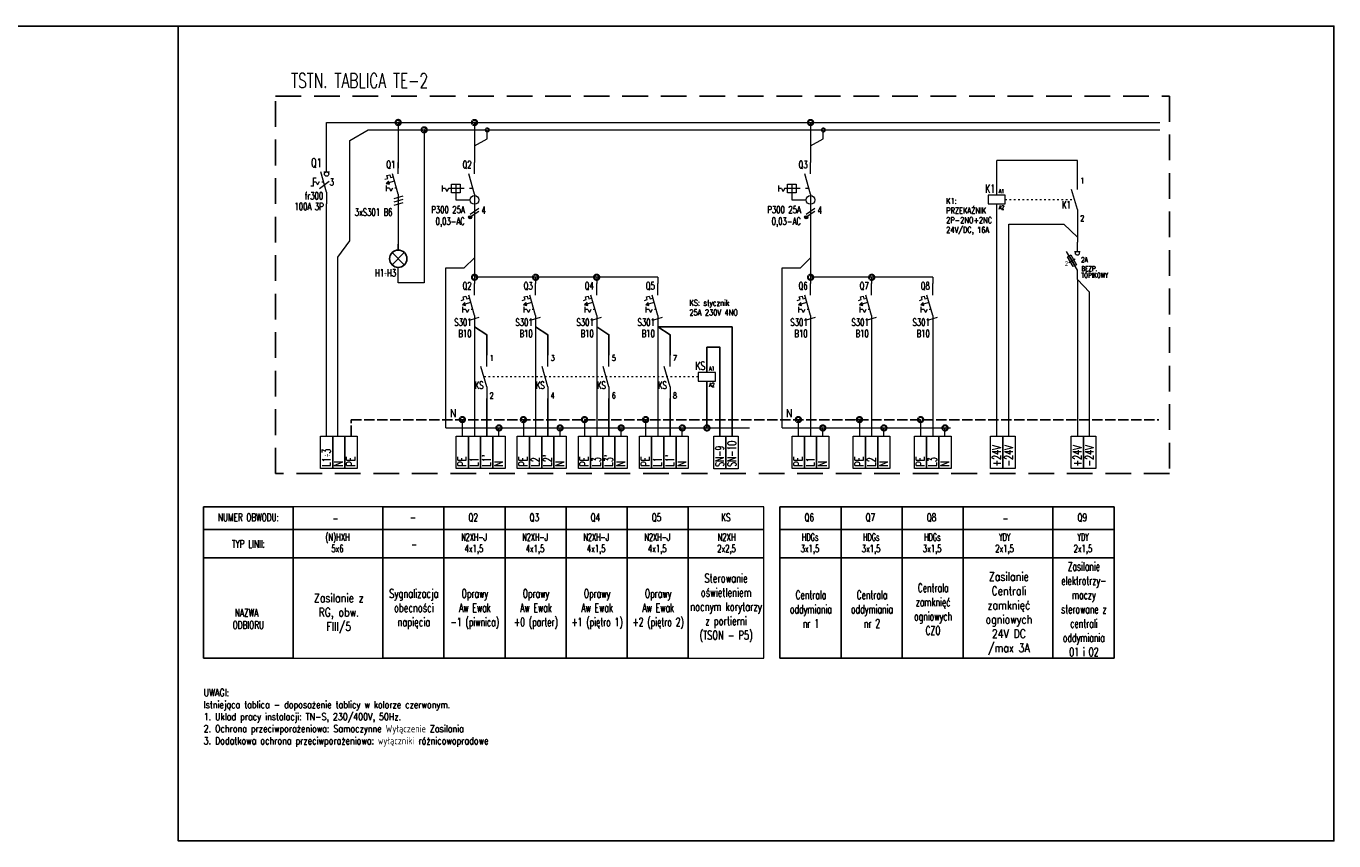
# Model space of a CAD drawing. Header units: millimetres. Extents: x -1290 to 1795, y -4192 to -1311.
# Tile 1 of 256: x -59 to 394, y -4192 to -3910. Entities that reach past the tile are written whole.
import ezdxf
from ezdxf.enums import TextEntityAlignment as Align

# ---------------------------------------------------------------- set-up
doc = ezdxf.new("R2010")
doc.units = ezdxf.units.MM
for name, pattern in [('ACAD_ISO02W100', [15, 12, -3]), ('ACAD_ISO03W100', [30, 12, -18]), ('DASHED', [19.05, 12.7, -6.35]), ('REDNIA', [0])]:
    doc.linetypes.add(name, pattern=pattern)
for name, color, linetype, lineweight in [('$EL_istniejący', 7, 'Continuous', 13), ('$EL_zmiany', 10, 'Continuous', 20), ('SCHEMAT_PROJ', 1, 'Continuous', 9)]:
    doc.layers.add(name, color=color, linetype=linetype, lineweight=lineweight)
for name, color, linetype in [('A4_TABELKA', 255, 'Continuous'), ('L', 1, 'Continuous'), ('PE', 9, 'Continuous'), ('SCHEMAT', 3, 'Continuous'), ('Symbole', 3, 'Continuous'), ('Tekst', 7, 'Continuous')]:
    doc.layers.add(name, color=color, linetype=linetype)
doc.styles.add('ROMANS', font='romans.shx', dxfattribs={"width": 0.8})
doc.styles.get("Standard").update_dxf_attribs({"font": 'ARIALN.TTF', "width": 0.8})

# ---------------------------------------------------------------- blocks, each defined once
blk = doc.blocks.new('ROZL3B')
for p, q in [((0, -4), (0, 0)), ((0, -11), (-2, -4)), ((-1, -4), (1, -4)), ((0, -11), (0, -15))]:
    blk.add_line(p, q)
at = {"color": 7}
for p, q in [((-4.53, -8.89), (-5.47, -8.89)), ((-4.53, -8.93), (-4.53, -6.08)), ((-4.53, -6.08), (-3.59, -6.08)), ((-3.61, -7.5), (-4.53, -7.5)), ((-3.61, -7.5), (-3.13, -8.47)), ((-2.64, -7.5), (-3.13, -8.47)), ((-2.41, -9.75), (0.92, -7.19))]:
    blk.add_line(p, q, dxfattribs=at)
at = {"color": 7, "linetype": 'ACAD_ISO03W100', "ltscale": 0.05}
blk.add_line((-1, -7.5), (-2.64, -7.5), dxfattribs=at)
blk.add_circle((0, -4.75), 0.75)
at = {"color": 7, "linetype": 'Continuous', "style": 'ROMANS', "width": 0.7}
blk.add_text('3', height=2.5, dxfattribs=at).set_placement((1.05, -8.74))
at = {"color": 3, "linetype": 'ACAD_ISO03W100', "style": 'ROMANS', "width": 0.7, "flags": 4}
for tag, p in [('NR_APARATU', (-10, 3)), ('TYP_APARATU1', (-10, -2.5)), ('TYP_APARATU2', (-10, -6))]:
    blk.add_attdef(tag, p, '', height=2.5, dxfattribs=at)
blk = doc.blocks.new('Żarówka')
at = {"layer": 'Symbole'}
for p, q in [((0, -2), (0, 0)), ((-2.12, -7.12), (2.12, -2.88)), ((-2.12, -2.88), (2.12, -7.12))]:
    blk.add_line(p, q, dxfattribs=at)
blk.add_circle((0, -5), 3, dxfattribs=at)
blk = doc.blocks.new('Kropka')
at = {"color": 0, "const_width": 0.919}
blk.add_lwpolyline([(0.01, -0.19, 0.198912), (0.14, -0.14, 0.198912), (0.2, -0.01, 0.198912), (0.14, 0.12, 0.198912), (0.01, 0.17, 0.198912), (-0.12, 0.12, 0.198912), (-0.17, -0.01, 0.198912), (-0.12, -0.14, 0.198912), (0.01, -0.19)], format="xyb", close=True, dxfattribs=at)
blk = doc.blocks.new('1INST')
blk.add_hatch(color=3).paths.add_polyline_path([(-4.17, -7.33), (-3.07, -7.53), (-3.35, -6.57)])
for p, q in [((0, -4), (0, 0)), ((0, -11), (-2, -4)), ((0, -11), (0, -15))]:
    blk.add_line(p, q)
at = {"color": 3}
for p, q in [((-3.91, -4.59), (-2.95, -4.31)), ((-2.95, -4.31), (-2.68, -5.28)), ((-4.6, -5.83), (-3.64, -5.55)), ((-1.29, -6.5), (-4.17, -7.33)), ((-4, -10), (-4, -8)), ((-3.02, -8.96), (-4, -8.96)), ((-3.64, -5.55), (-3.91, -4.59)), ((-3.02, -8.96), (-2.5, -10)), ((-2.68, -5.28), (-1.71, -5)), ((-1.98, -8.96), (-2.5, -10))]:
    blk.add_line(p, q, dxfattribs=at)
at = {"color": 3, "linetype": 'ACAD_ISO03W100', "ltscale": 0.05}
blk.add_line((-0.58, -8.96), (-1.98, -8.96), dxfattribs=at)
at = {"color": 3}
blk.add_lwpolyline([(-4.17, -7.33), (-3.07, -7.53), (-3.35, -6.57)], close=True, dxfattribs=at)
at = {"color": 3, "linetype": 'ACAD_ISO03W100', "style": 'ROMANS', "width": 0.7}
for tag, p in [('NR_APARATU', (-1, -2)), ('TYP_APARATU', (-1, -19)), ('PRĄD_APARATU', (-1, -24))]:
    blk.add_attdef(tag, text='', height=2.5, dxfattribs=at).set_placement(p, align=Align.RIGHT)
at = {"color": 3, "linetype": 'ACAD_ISO03W100', "style": 'ROMANS', "text_generation_flag": 4, "width": 0.5}
blk.add_attdef('LICZBA_FAZ', text='', height=2, rotation=270, dxfattribs=at).set_placement((0, -11.5), align=Align.MIDDLE_LEFT)
blk = doc.blocks.new('1rp2b')
h = blk.add_hatch(color=3)
edge = h.paths.add_edge_path()
edge.add_arc((-1.5, -19), 0.559, 0, 360)
for p, q in [((0, -4), (0, 0)), ((0, -11), (-2, -4)), ((0, -11), (0, -22))]:
    blk.add_line(p, q)
at = {"color": 3}
for p, q in [((-11.02, -10.04), (-11.02, -8.04)), ((-10.04, -9), (-11.02, -9)), ((-10.04, -9), (-9.52, -10.04)), ((-9, -9), (-9.52, -10.04)), ((-8, -9), (-9, -9)), ((-5, -9), (-8, -9)), ((-6.5, -7.5), (-6.5, -10.5)), ((-6.5, -10.5), (-6.5, -13)), ((-6.5, -13), (-1.5, -13)), ((1.5, -16), (-1.5, -18)), ((1.5, -17), (-1.5, -19))]:
    blk.add_line(p, q, dxfattribs=at)
at = {"color": 3, "linetype": 'ACAD_ISO03W100', "ltscale": 0.1}
blk.add_line((-0.57, -9), (-5, -9), dxfattribs=at)
at = {"color": 3}
blk.add_lwpolyline([(-5, -10.5), (-8, -10.5), (-8, -7.5), (-5, -7.5)], close=True, dxfattribs=at)
for centre, radius in [((0, -13), 1.5), ((-1.5, -19), 0.559)]:
    blk.add_circle(centre, radius, dxfattribs=at)
at = {"color": 3, "linetype": 'ACAD_ISO03W100', "style": 'ROMANS', "width": 0.7}
for tag, p in [('NR_APARATU', (-1, -2)), ('TYP_APARATU', (-1, -24.5)), ('PRĄD_APARATU', (-1, -28.5))]:
    blk.add_attdef(tag, text='', height=2.5, dxfattribs=at).set_placement(p, align=Align.RIGHT)
blk = doc.blocks.new('stykzwier')
for p, q in [((0, -4), (0, 0)), ((0, -11), (-2, -4)), ((0, -11), (0, -15))]:
    blk.add_line(p, q)
at = {"color": 3, "style": 'ROMANS', "width": 0.7}
for tag, p in [('NR_STYKU1', (1, -2)), ('NR_STYKU2', (1, -15))]:
    blk.add_attdef(tag, p, '', height=2, dxfattribs=at)
at = {"color": 3, "linetype": 'ACAD_ISO03W100', "style": 'ROMANS', "width": 0.7}
blk.add_attdef('NR_APARATU', text='', height=2.5, dxfattribs=at).set_placement((-7, -8), align=Align.RIGHT)
blk = doc.blocks.new('Rozłacznik bezpiecznikowy 01')
for p, q in [((0, -5), (0, 0)), ((0, -15), (-5.77, -5)), ((-5.25, -7.9), (-3.52, -6.9)), ((-3.52, -6.9), (-0.52, -12.1)), ((-1.5, -5), (1.5, -5)), ((-2.25, -13.1), (-5.25, -7.9)), ((-4.39, -7.4), (-1.39, -12.6)), ((-0.52, -12.1), (-2.25, -13.1)), ((0, -20), (0, -15))]:
    blk.add_line(p, q)
at = {"color": 7}
blk.add_line((-4.62, -11), (-1.15, -9), dxfattribs=at)
blk.add_circle((0, -6), 1)
at = {"color": 7, "width": 0.8, "flags": 8}
blk.add_attdef('N', (-6.96, -12.84), '', height=2.5, dxfattribs=at)

msp = doc.modelspace()

# ---------------------------------------------------------------- linework, layer by layer
at = {"layer": '$EL_istniejący'}
for p, q in [((44.96, -3942.85), (333.34, -3942.85)), ((69.75, -3942.85), (69.75, -3958.66)), ((69.75, -3971.66), (69.75, -3985.03)), ((304.83, -3977.01), (304.83, -3984.25)), ((159.6, -3996.43), (96.15, -3996.43)), ((96.15, -3996.43), (96.15, -3996.52)), ((254.77, -3996.43), (212.47, -3996.43)), ((212.47, -3996.43), (212.47, -3996.52)), ((104.61, -4051.4), (104.61, -4048.58)), ((125.76, -4051.4), (125.76, -4048.58)), ((146.91, -4051.4), (146.91, -4048.58)), ((168.06, -4051.4), (168.06, -4048.58)), ((216.7, -4051.4), (216.7, -4048.58)), ((237.85, -4051.4), (237.85, -4048.58)), ((259, -4051.4), (259, -4048.58))]:
    msp.add_line(p, q, dxfattribs=at)
at = {"layer": '$EL_istniejący', "linetype": 'ACAD_ISO02W100', "ltscale": 3}
for p, q in [((91.92, -4045.66), (91.92, -4051.31)), ((113.07, -4045.66), (113.07, -4051.31)), ((134.22, -4045.66), (134.22, -4051.31)), ((155.37, -4045.66), (155.37, -4051.31)), ((208.24, -4045.66), (208.24, -4051.31)), ((229.39, -4045.66), (229.39, -4051.31)), ((250.54, -4045.66), (250.54, -4051.31))]:
    msp.add_line(p, q, dxfattribs=at)
at = {"layer": '$EL_istniejący'}
for points in [[(44.96, -3955.99), (44.96, -3942.85)], [(48.91, -4051.4), (48.91, -3989.49), (52.98, -3983.87), (52.98, -3949.05), (59.4, -3945.44)], [(59.4, -3945.44), (333.34, -3945.44)], [(78.75, -3945.44), (78.75, -3998.35), (69.75, -3998.35), (69.75, -3993.03)], [(96.15, -3942.85), (96.15, -3956.69)], [(96.15, -3950.94), (100.57, -3948.54), (100.57, -3945.44)], [(212.47, -3942.85), (212.47, -3956.69)], [(212.47, -3950.94), (216.89, -3948.54), (216.89, -3945.44)], [(276.9, -3968.03), (276.9, -3956.01)], [(304.83, -3962.01), (304.83, -3956.01), (276.9, -3956.01)], [(44.96, -4051.4), (44.96, -3970.99)], [(276.9, -4051.4), (276.9, -3970.99)], [(96.15, -3978.69), (96.15, -3998.64)], [(212.47, -3978.69), (212.47, -3998.64)], [(281.08, -4051.4), (281.08, -3978.08), (300.09, -3978.08), (304.83, -3982.59)], [(117.3, -3996.43), (117.3, -3998.64)], [(138.45, -3996.43), (138.45, -3998.64)], [(159.6, -3996.43), (159.6, -3998.64)], [(233.62, -3996.43), (233.62, -3998.64)], [(254.77, -3996.43), (254.77, -3998.64)], [(304.83, -3997.21), (304.83, -4051.4)], [(309.06, -4051.4), (309.06, -4001.55), (304.83, -3997.21)], [(96.15, -4010.86), (96.15, -4051.4)], [(117.3, -4010.86), (117.3, -4051.4)], [(138.45, -4010.86), (138.45, -4051.4)], [(159.6, -4010.86), (159.6, -4051.4)], [(212.47, -4010.86), (212.47, -4051.4)], [(233.62, -4010.86), (233.62, -4051.4)], [(254.77, -4010.86), (254.77, -4051.4)], [(86.28, -4048.58), (191.31, -4048.58)], [(202.6, -4048.58), (260.97, -4048.58)]]:
    msp.add_lwpolyline(points, dxfattribs=at)
at = {"layer": '$EL_istniejący', "color": 3}
msp.add_lwpolyline([(273.94, -3970.99), (279.86, -3970.99), (279.86, -3968.03), (273.94, -3968.03)], close=True, dxfattribs=at)
at = {"layer": '$EL_istniejący', "color": 7, "linetype": 'ACAD_ISO03W100', "ltscale": 0.05}
msp.add_lwpolyline([(279.86, -3969.51), (303.83, -3969.51)], dxfattribs=at)
at = {"layer": '$EL_istniejący', "color": 3}
for points in [[(86.28, -4048.58), (86.28, -3993.21), (92.62, -3993.21), (96.15, -3989.68)], [(202.6, -4048.58), (202.6, -3993.21), (208.95, -3993.21), (212.47, -3989.68)]]:
    msp.add_lwpolyline(points, dxfattribs=at)
at = {"layer": '$EL_istniejący'}
for points in [[(42.84, -4051.4), (47.07, -4051.4), (47.07, -4062.68), (42.84, -4062.68)], [(47.07, -4051.4), (51.3, -4051.4), (51.3, -4062.68), (47.07, -4062.68)], [(51.3, -4051.4), (55.53, -4051.4), (55.53, -4062.68), (51.3, -4062.68)], [(89.8, -4051.4), (94.03, -4051.4), (94.03, -4062.68), (89.8, -4062.68)], [(94.03, -4051.4), (98.26, -4051.4), (98.26, -4062.68), (94.03, -4062.68)], [(102.49, -4051.4), (106.72, -4051.4), (106.72, -4062.68), (102.49, -4062.68)], [(110.95, -4051.4), (115.18, -4051.4), (115.18, -4062.68), (110.95, -4062.68)], [(115.18, -4051.4), (119.41, -4051.4), (119.41, -4062.68), (115.18, -4062.68)], [(123.64, -4051.4), (127.87, -4051.4), (127.87, -4062.68), (123.64, -4062.68)], [(132.1, -4051.4), (136.33, -4051.4), (136.33, -4062.68), (132.1, -4062.68)], [(136.33, -4051.4), (140.56, -4051.4), (140.56, -4062.68), (136.33, -4062.68)], [(144.79, -4051.4), (149.02, -4051.4), (149.02, -4062.68), (144.79, -4062.68)], [(153.25, -4051.4), (157.48, -4051.4), (157.48, -4062.68), (153.25, -4062.68)], [(157.48, -4051.4), (161.71, -4051.4), (161.71, -4062.68), (157.48, -4062.68)], [(165.94, -4051.4), (170.17, -4051.4), (170.17, -4062.68), (165.94, -4062.68)], [(206.13, -4051.4), (210.36, -4051.4), (210.36, -4062.68), (206.13, -4062.68)], [(210.36, -4051.4), (214.59, -4051.4), (214.59, -4062.68), (210.36, -4062.68)], [(214.59, -4051.4), (218.82, -4051.4), (218.82, -4062.68), (214.59, -4062.68)], [(227.28, -4051.4), (231.51, -4051.4), (231.51, -4062.68), (227.28, -4062.68)], [(231.51, -4051.4), (235.74, -4051.4), (235.74, -4062.68), (231.51, -4062.68)], [(235.74, -4051.4), (239.97, -4051.4), (239.97, -4062.68), (235.74, -4062.68)], [(248.43, -4051.4), (252.66, -4051.4), (252.66, -4062.68), (248.43, -4062.68)], [(252.66, -4051.4), (256.89, -4051.4), (256.89, -4062.68), (252.66, -4062.68)], [(256.89, -4051.4), (261.12, -4051.4), (261.12, -4062.68), (256.89, -4062.68)], [(274.79, -4051.4), (279.02, -4051.4), (279.02, -4062.68), (274.79, -4062.68)], [(279.02, -4051.4), (283.25, -4051.4), (283.25, -4062.68), (279.02, -4062.68)], [(302.71, -4051.4), (306.94, -4051.4), (306.94, -4062.68), (302.71, -4062.68)], [(306.94, -4051.4), (311.17, -4051.4), (311.17, -4062.68), (306.94, -4062.68)]]:
    msp.add_lwpolyline(points, close=True, dxfattribs=at)
at = {"layer": '$EL_zmiany'}
for points in [[(98.26, -4051.4), (102.49, -4051.4), (102.49, -4062.68), (98.26, -4062.68)], [(119.41, -4051.4), (123.64, -4051.4), (123.64, -4062.68), (119.41, -4062.68)], [(140.56, -4051.4), (144.79, -4051.4), (144.79, -4062.68), (140.56, -4062.68)], [(161.71, -4051.4), (165.94, -4051.4), (165.94, -4062.68), (161.71, -4062.68)], [(178.98, -4051.42), (183.21, -4051.42), (183.21, -4062.7), (178.98, -4062.7)], [(183.21, -4051.42), (187.44, -4051.42), (187.44, -4062.7), (183.21, -4062.7)], [(33.4, -4083.71), (64.42, -4083.71), (64.42, -4075.95), (33.4, -4075.95)], [(170.17, -4083.71), (196.31, -4083.71), (196.31, -4075.95), (170.17, -4075.95)], [(33.4, -4093.58), (64.42, -4093.58), (64.42, -4083.71), (33.4, -4083.71)], [(170.17, -4093.58), (196.31, -4093.58), (196.31, -4083.71), (170.17, -4083.71)], [(33.4, -4128.28), (64.42, -4128.28), (64.42, -4093.58), (33.4, -4093.58)], [(170.17, -4128.28), (196.31, -4128.28), (196.31, -4093.58), (170.17, -4093.58)]]:
    msp.add_lwpolyline(points, close=True, dxfattribs=at)
at = {"layer": 'A4_TABELKA'}
for points in [[(2.38, -4083.71), (33.4, -4083.71), (33.4, -4075.95), (2.38, -4075.95)], [(64.42, -4083.71), (85.57, -4083.71), (85.57, -4075.95), (64.42, -4075.95)], [(85.57, -4083.71), (106.72, -4083.71), (106.72, -4075.95), (85.57, -4075.95)], [(106.72, -4083.71), (127.87, -4083.71), (127.87, -4075.95), (106.72, -4075.95)], [(127.87, -4083.71), (149.02, -4083.71), (149.02, -4075.95), (127.87, -4075.95)], [(149.02, -4083.71), (170.17, -4083.71), (170.17, -4075.95), (149.02, -4075.95)], [(201.9, -4083.71), (223.05, -4083.71), (223.05, -4075.95), (201.9, -4075.95)], [(223.05, -4083.71), (244.2, -4083.71), (244.2, -4075.95), (223.05, -4075.95)], [(244.2, -4083.71), (265.35, -4083.71), (265.35, -4075.95), (244.2, -4075.95)], [(265.35, -4083.71), (296.37, -4083.71), (296.37, -4075.95), (265.35, -4075.95)], [(296.37, -4083.71), (317.52, -4083.71), (317.52, -4075.95), (296.37, -4075.95)], [(2.38, -4093.58), (33.4, -4093.58), (33.4, -4083.71), (2.38, -4083.71)], [(64.42, -4093.58), (85.57, -4093.58), (85.57, -4083.71), (64.42, -4083.71)], [(85.57, -4093.58), (106.72, -4093.58), (106.72, -4083.71), (85.57, -4083.71)], [(106.72, -4093.58), (127.87, -4093.58), (127.87, -4083.71), (106.72, -4083.71)], [(127.87, -4093.58), (149.02, -4093.58), (149.02, -4083.71), (127.87, -4083.71)], [(149.02, -4093.58), (170.17, -4093.58), (170.17, -4083.71), (149.02, -4083.71)], [(201.9, -4093.58), (223.05, -4093.58), (223.05, -4083.71), (201.9, -4083.71)], [(223.05, -4093.58), (244.2, -4093.58), (244.2, -4083.71), (223.05, -4083.71)], [(244.2, -4093.58), (265.35, -4093.58), (265.35, -4083.71), (244.2, -4083.71)], [(265.35, -4093.58), (296.37, -4093.58), (296.37, -4083.71), (265.35, -4083.71)], [(296.37, -4093.58), (317.52, -4093.58), (317.52, -4083.71), (296.37, -4083.71)], [(2.38, -4128.28), (33.4, -4128.28), (33.4, -4093.58), (2.38, -4093.58)], [(64.42, -4128.28), (85.57, -4128.28), (85.57, -4093.58), (64.42, -4093.58)], [(85.57, -4128.28), (106.72, -4128.28), (106.72, -4093.58), (85.57, -4093.58)], [(106.72, -4128.28), (127.87, -4128.28), (127.87, -4093.58), (106.72, -4093.58)], [(127.87, -4128.28), (149.02, -4128.28), (149.02, -4093.58), (127.87, -4093.58)], [(149.02, -4128.28), (170.17, -4128.28), (170.17, -4093.58), (149.02, -4093.58)], [(201.9, -4128.28), (223.05, -4128.28), (223.05, -4093.58), (201.9, -4093.58)], [(223.05, -4128.28), (244.2, -4128.28), (244.2, -4093.58), (223.05, -4093.58)], [(244.2, -4128.28), (265.35, -4128.28), (265.35, -4093.58), (244.2, -4093.58)], [(265.35, -4128.28), (296.37, -4128.28), (296.37, -4093.58), (265.35, -4093.58)], [(296.37, -4128.28), (317.52, -4128.28), (317.52, -4093.58), (296.37, -4093.58)]]:
    msp.add_lwpolyline(points, close=True, dxfattribs=at)
at = {"layer": 'Defpoints', "color": 2, "linetype": 'REDNIA'}
msp.add_lwpolyline([(-6.39, -3909.52), (-1290.35, -3909.52)], dxfattribs=at)
at = {"layer": 'Defpoints', "color": 6, "linetype": 'REDNIA'}
msp.add_lwpolyline([(-6.39, -3909.52), (393.61, -3909.52), (393.61, -4191.52), (-6.39, -4191.52)], close=True, dxfattribs=at)
at = {"layer": 'L', "color": 255, "linetype": 'DASHED', "ltscale": 0.7}
msp.add_lwpolyline([(27.31, -3933.71), (336.77, -3933.71), (336.77, -4064.38), (27.31, -4064.38)], close=True, dxfattribs=at)
at = {"layer": 'L'}
for points in [[(100.38, -4023.38), (100.38, -4016.34), (96.15, -4013.64)], [(121.53, -4023.38), (121.53, -4016.34), (117.3, -4013.64)], [(142.68, -4023.38), (142.68, -4016.34), (138.45, -4013.64)], [(163.83, -4023.38), (163.83, -4016.34), (159.6, -4013.64)], [(159.6, -4013.64), (185.33, -4013.64), (185.33, -4051.42)], [(176.59, -4029.4), (176.59, -4020.66), (181.1, -4020.66), (181.1, -4051.42)], [(100.38, -4051.4), (100.38, -4038.38)], [(121.53, -4051.4), (121.53, -4038.38)], [(142.68, -4051.4), (142.68, -4038.38)], [(163.83, -4051.4), (163.83, -4038.38)]]:
    msp.add_lwpolyline(points, dxfattribs=at)
at = {"layer": 'PE', "linetype": 'ACAD_ISO02W100', "ltscale": 0.3}
msp.add_lwpolyline([(53.42, -4051.4), (53.42, -4045.76), (333.02, -4045.76)], dxfattribs=at)
at = {"layer": 'SCHEMAT', "color": 3}
msp.add_lwpolyline([(176.59, -4032.36), (176.59, -4048.58)], dxfattribs=at)
at = {"layer": 'SCHEMAT_PROJ', "color": 7, "linetype": 'ACAD_ISO03W100', "ltscale": 0.05}
msp.add_lwpolyline([(173.63, -4030.88), (99.38, -4030.88)], dxfattribs=at)
at = {"layer": 'SCHEMAT_PROJ', "color": 3}
msp.add_lwpolyline([(173.63, -4032.36), (179.55, -4032.36), (179.55, -4029.4), (173.63, -4029.4)], close=True, dxfattribs=at)

# ---------------------------------------------------------------- block references
at = {"layer": '$EL_istniejący'}
for p, xscale, yscale, zscale in [((69.72, -3942.83), 1.973999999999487, 1.973999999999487, 1.973999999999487), ((96.15, -3942.85), 1.973999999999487, 1.973999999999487, 1.973999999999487), ((212.47, -3942.85), 1.973999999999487, 1.973999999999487, 1.973999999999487), ((78.72, -3945.4), 1.973999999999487, 1.973999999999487, 1.973999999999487), ((100.57, -3945.44), 1.399999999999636, 1.399999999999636, 1.399999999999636), ((216.89, -3945.44), 1.399999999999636, 1.399999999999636, 1.399999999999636), ((96.15, -3996.43), 1.973999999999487, 1.973999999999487, 1.973999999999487), ((117.3, -3996.43), 1.973999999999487, 1.973999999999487, 1.973999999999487), ((138.42, -3996.41), 1.973999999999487, 1.973999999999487, 1.973999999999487), ((212.47, -3996.43), 1.973999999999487, 1.973999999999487, 1.973999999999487), ((233.62, -3996.43), 1.973999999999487, 1.973999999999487, 1.973999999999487), ((91.92, -4045.69), 1.973999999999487, 1.973999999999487, 1.973999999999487), ((113.07, -4045.69), 1.973999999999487, 1.973999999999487, 1.973999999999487), ((134.22, -4045.69), 1.973999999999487, 1.973999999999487, 1.973999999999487), ((155.37, -4045.69), 1.973999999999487, 1.973999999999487, 1.973999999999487), ((208.24, -4045.69), 1.973999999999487, 1.973999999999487, 1.973999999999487), ((229.39, -4045.69), 1.973999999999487, 1.973999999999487, 1.973999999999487), ((250.54, -4045.69), 1.973999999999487, 1.973999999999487, 1.973999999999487), ((104.61, -4048.58), 1.973999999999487, 1.973999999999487, 1.973999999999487), ((125.76, -4048.58), 1.973999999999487, 1.973999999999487, 1.973999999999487), ((146.91, -4048.58), 1.973999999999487, 1.973999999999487, 1.973999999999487), ((168.06, -4048.58), 1.973999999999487, 1.973999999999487, 1.973999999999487), ((216.7, -4048.58), 1.973999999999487, 1.973999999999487, 1.973999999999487), ((237.85, -4048.58), 1.973999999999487, 1.973999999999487, 1.973999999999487), ((259, -4048.58), 1.973999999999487, 1.973999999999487, 1.973999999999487)]:
    msp.add_blockref('Kropka', p, dxfattribs=dict(at, xscale=xscale, yscale=yscale, zscale=zscale))
ref = msp.add_blockref('ROZL3B', (44.96, -3955.99), dxfattribs=at)
ref.add_attrib('NR_APARATU', 'Q1', (39.57, -3958.28), dxfattribs={"layer": '0', "color": 3, "linetype": 'ACAD_ISO03W100', "height": 3, "style": 'ROMANS', "width": 0.7, "flags": 4})
ref.add_attrib('TYP_APARATU1', 'fr300', (37.42, -3969.5), dxfattribs={"layer": '0', "color": 3, "linetype": 'ACAD_ISO03W100', "height": 2.5, "style": 'ROMANS', "width": 0.7, "flags": 4})
ref.add_attrib('TYP_APARATU2', '100A 3P', (33.83, -3973.21), dxfattribs={"layer": '0', "color": 3, "linetype": 'ACAD_ISO03W100', "height": 2.5, "style": 'ROMANS', "width": 0.7, "flags": 4})
at = {"layer": '$EL_istniejący', "linetype": 'Continuous'}
ref = msp.add_blockref('1INST', (69.75, -3956.66), dxfattribs=at)
ref.add_attrib('NR_APARATU', 'Q1', dxfattribs={"layer": '0', "color": 3, "linetype": 'ACAD_ISO03W100', "height": 2.5, "style": 'ROMANS', "width": 0.7}).set_placement((68.75, -3958.66), align=Align.RIGHT)
ref.add_attrib('PRĄD_APARATU', '3xS301 B6', dxfattribs={"layer": '0', "color": 3, "linetype": 'ACAD_ISO03W100', "height": 2.5, "style": 'ROMANS', "width": 0.7}).set_placement((67.75, -3975.16), align=Align.RIGHT)
ref.add_attrib('LICZBA_FAZ', '///', dxfattribs={"layer": '0', "color": 3, "linetype": 'ACAD_ISO03W100', "height": 2, "rotation": 270, "style": 'ROMANS', "text_generation_flag": 4, "width": 0.5}).set_placement((69.75, -3968.16), align=Align.MIDDLE_LEFT)
at = {"layer": '$EL_istniejący'}
ref = msp.add_blockref('1rp2b', (96.15, -3956.69), dxfattribs=at)
ref.add_attrib('NR_APARATU', 'Q2', dxfattribs={"layer": '0', "color": 3, "linetype": 'ACAD_ISO03W100', "height": 2.5, "style": 'ROMANS', "width": 0.7}).set_placement((95.15, -3958.69), align=Align.RIGHT)
ref.add_attrib('TYP_APARATU', 'P300 25A', dxfattribs={"layer": '0', "color": 3, "linetype": 'ACAD_ISO03W100', "height": 2.5, "style": 'ROMANS', "width": 0.7}).set_placement((92.82, -3974.29), align=Align.RIGHT)
ref.add_attrib('PRĄD_APARATU', '0,03-AC', dxfattribs={"layer": '0', "color": 3, "linetype": 'ACAD_ISO03W100', "height": 2.5, "style": 'ROMANS', "width": 0.7}).set_placement((92.82, -3978.29), align=Align.RIGHT)
ref.add_attrib('LICZBA_BIEGUNÓW', '4', (98.56, -3974.46), dxfattribs={"layer": '0', "color": 3, "linetype": 'ACAD_ISO03W100', "height": 2.5, "style": 'ROMANS', "width": 0.7})
ref = msp.add_blockref('1rp2b', (212.47, -3956.69), dxfattribs=at)
ref.add_attrib('NR_APARATU', 'Q3', dxfattribs={"layer": '0', "color": 3, "linetype": 'ACAD_ISO03W100', "height": 2.5, "style": 'ROMANS', "width": 0.7}).set_placement((211.47, -3958.69), align=Align.RIGHT)
ref.add_attrib('TYP_APARATU', 'P300 25A', dxfattribs={"layer": '0', "color": 3, "linetype": 'ACAD_ISO03W100', "height": 2.5, "style": 'ROMANS', "width": 0.7}).set_placement((209.14, -3974.29), align=Align.RIGHT)
ref.add_attrib('PRĄD_APARATU', '0,03-AC', dxfattribs={"layer": '0', "color": 3, "linetype": 'ACAD_ISO03W100', "height": 2.5, "style": 'ROMANS', "width": 0.7}).set_placement((209.14, -3978.29), align=Align.RIGHT)
ref.add_attrib('LICZBA_BIEGUNÓW', '4', (214.89, -3974.46), dxfattribs={"layer": '0', "color": 3, "linetype": 'ACAD_ISO03W100', "height": 2.5, "style": 'ROMANS', "width": 0.7})
ref = msp.add_blockref('stykzwier', (304.83, -3962.01), dxfattribs=at)
ref.add_attrib('NR_APARATU', 'K1', dxfattribs={"layer": '0', "color": 3, "linetype": 'ACAD_ISO03W100', "height": 2.5, "style": 'ROMANS', "width": 0.7}).set_placement((302.58, -3972.61), align=Align.RIGHT)
ref.add_attrib('NR_STYKU1', '1', (305.83, -3964.01), dxfattribs={"layer": '0', "color": 3, "height": 2, "style": 'ROMANS', "width": 0.7})
ref.add_attrib('NR_STYKU2', '2', (305.83, -3977.01), dxfattribs={"layer": '0', "color": 3, "height": 2, "style": 'ROMANS', "width": 0.7})
msp.add_blockref('Żarówka', (69.75, -3985.03), dxfattribs=at)
ref = msp.add_blockref('Rozłacznik bezpiecznikowy 01', (304.83, -3984.25), dxfattribs=dict(at, xscale=0.6479999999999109, yscale=0.6479999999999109, zscale=0.6479999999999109))
ref.add_attrib('N', '2', (300.57, -3992.5), dxfattribs={"layer": 'Symbole', "color": 7, "height": 1.62, "width": 0.8})
at = {"layer": '$EL_istniejący', "linetype": 'Continuous'}
ref = msp.add_blockref('1INST', (96.15, -3998.64), dxfattribs=at)
ref.add_attrib('NR_APARATU', 'Q2', dxfattribs={"layer": '0', "color": 3, "linetype": 'ACAD_ISO03W100', "height": 2.5, "style": 'ROMANS', "width": 0.7}).set_placement((95.15, -4000.64), align=Align.RIGHT)
ref.add_attrib('TYP_APARATU', 'S301', dxfattribs={"layer": '0', "color": 3, "linetype": 'ACAD_ISO03W100', "height": 2.5, "style": 'ROMANS', "width": 0.7}).set_placement((95.15, -4013.27), align=Align.RIGHT)
ref.add_attrib('PRĄD_APARATU', 'B10', dxfattribs={"layer": '0', "color": 3, "linetype": 'ACAD_ISO03W100', "height": 2.5, "style": 'ROMANS', "width": 0.7}).set_placement((95.15, -4017.17), align=Align.RIGHT)
ref.add_attrib('LICZBA_FAZ', '/', dxfattribs={"layer": '0', "color": 3, "linetype": 'ACAD_ISO03W100', "height": 2, "rotation": 270, "style": 'ROMANS', "text_generation_flag": 4, "width": 0.5}).set_placement((96.15, -4010.14), align=Align.MIDDLE_LEFT)
ref = msp.add_blockref('1INST', (117.3, -3998.64), dxfattribs=at)
ref.add_attrib('NR_APARATU', 'Q3', dxfattribs={"layer": '0', "color": 3, "linetype": 'ACAD_ISO03W100', "height": 2.5, "style": 'ROMANS', "width": 0.7}).set_placement((116.3, -4000.64), align=Align.RIGHT)
ref.add_attrib('TYP_APARATU', 'S301', dxfattribs={"layer": '0', "color": 3, "linetype": 'ACAD_ISO03W100', "height": 2.5, "style": 'ROMANS', "width": 0.7}).set_placement((116.3, -4013.27), align=Align.RIGHT)
ref.add_attrib('PRĄD_APARATU', 'B10', dxfattribs={"layer": '0', "color": 3, "linetype": 'ACAD_ISO03W100', "height": 2.5, "style": 'ROMANS', "width": 0.7}).set_placement((116.3, -4017.17), align=Align.RIGHT)
ref.add_attrib('LICZBA_FAZ', '/', dxfattribs={"layer": '0', "color": 3, "linetype": 'ACAD_ISO03W100', "height": 2, "rotation": 270, "style": 'ROMANS', "text_generation_flag": 4, "width": 0.5}).set_placement((117.3, -4010.14), align=Align.MIDDLE_LEFT)
ref = msp.add_blockref('1INST', (138.45, -3998.64), dxfattribs=at)
ref.add_attrib('NR_APARATU', 'Q4', dxfattribs={"layer": '0', "color": 3, "linetype": 'ACAD_ISO03W100', "height": 2.5, "style": 'ROMANS', "width": 0.7}).set_placement((137.45, -4000.64), align=Align.RIGHT)
ref.add_attrib('TYP_APARATU', 'S301', dxfattribs={"layer": '0', "color": 3, "linetype": 'ACAD_ISO03W100', "height": 2.5, "style": 'ROMANS', "width": 0.7}).set_placement((137.45, -4013.27), align=Align.RIGHT)
ref.add_attrib('PRĄD_APARATU', 'B10', dxfattribs={"layer": '0', "color": 3, "linetype": 'ACAD_ISO03W100', "height": 2.5, "style": 'ROMANS', "width": 0.7}).set_placement((137.45, -4017.17), align=Align.RIGHT)
ref.add_attrib('LICZBA_FAZ', '/', dxfattribs={"layer": '0', "color": 3, "linetype": 'ACAD_ISO03W100', "height": 2, "rotation": 270, "style": 'ROMANS', "text_generation_flag": 4, "width": 0.5}).set_placement((138.45, -4010.14), align=Align.MIDDLE_LEFT)
ref = msp.add_blockref('1INST', (159.6, -3998.64), dxfattribs=at)
ref.add_attrib('NR_APARATU', 'Q5', dxfattribs={"layer": '0', "color": 3, "linetype": 'ACAD_ISO03W100', "height": 2.5, "style": 'ROMANS', "width": 0.7}).set_placement((158.6, -4000.64), align=Align.RIGHT)
ref.add_attrib('TYP_APARATU', 'S301', dxfattribs={"layer": '0', "color": 3, "linetype": 'ACAD_ISO03W100', "height": 2.5, "style": 'ROMANS', "width": 0.7}).set_placement((158.6, -4013.27), align=Align.RIGHT)
ref.add_attrib('PRĄD_APARATU', 'B10', dxfattribs={"layer": '0', "color": 3, "linetype": 'ACAD_ISO03W100', "height": 2.5, "style": 'ROMANS', "width": 0.7}).set_placement((158.6, -4017.17), align=Align.RIGHT)
ref.add_attrib('LICZBA_FAZ', '/', dxfattribs={"layer": '0', "color": 3, "linetype": 'ACAD_ISO03W100', "height": 2, "rotation": 270, "style": 'ROMANS', "text_generation_flag": 4, "width": 0.5}).set_placement((159.6, -4010.14), align=Align.MIDDLE_LEFT)
ref = msp.add_blockref('1INST', (212.47, -3998.64), dxfattribs=at)
ref.add_attrib('NR_APARATU', 'Q6', dxfattribs={"layer": '0', "color": 3, "linetype": 'ACAD_ISO03W100', "height": 2.5, "style": 'ROMANS', "width": 0.7}).set_placement((211.47, -4000.64), align=Align.RIGHT)
ref.add_attrib('TYP_APARATU', 'S301', dxfattribs={"layer": '0', "color": 3, "linetype": 'ACAD_ISO03W100', "height": 2.5, "style": 'ROMANS', "width": 0.7}).set_placement((211.47, -4013.27), align=Align.RIGHT)
ref.add_attrib('PRĄD_APARATU', 'B10', dxfattribs={"layer": '0', "color": 3, "linetype": 'ACAD_ISO03W100', "height": 2.5, "style": 'ROMANS', "width": 0.7}).set_placement((211.47, -4017.17), align=Align.RIGHT)
ref.add_attrib('LICZBA_FAZ', '/', dxfattribs={"layer": '0', "color": 3, "linetype": 'ACAD_ISO03W100', "height": 2, "rotation": 270, "style": 'ROMANS', "text_generation_flag": 4, "width": 0.5}).set_placement((212.47, -4010.14), align=Align.MIDDLE_LEFT)
ref = msp.add_blockref('1INST', (233.62, -3998.64), dxfattribs=at)
ref.add_attrib('NR_APARATU', 'Q7', dxfattribs={"layer": '0', "color": 3, "linetype": 'ACAD_ISO03W100', "height": 2.5, "style": 'ROMANS', "width": 0.7}).set_placement((232.62, -4000.64), align=Align.RIGHT)
ref.add_attrib('TYP_APARATU', 'S301', dxfattribs={"layer": '0', "color": 3, "linetype": 'ACAD_ISO03W100', "height": 2.5, "style": 'ROMANS', "width": 0.7}).set_placement((232.62, -4013.27), align=Align.RIGHT)
ref.add_attrib('PRĄD_APARATU', 'B10', dxfattribs={"layer": '0', "color": 3, "linetype": 'ACAD_ISO03W100', "height": 2.5, "style": 'ROMANS', "width": 0.7}).set_placement((232.62, -4017.17), align=Align.RIGHT)
ref.add_attrib('LICZBA_FAZ', '/', dxfattribs={"layer": '0', "color": 3, "linetype": 'ACAD_ISO03W100', "height": 2, "rotation": 270, "style": 'ROMANS', "text_generation_flag": 4, "width": 0.5}).set_placement((233.62, -4010.14), align=Align.MIDDLE_LEFT)
ref = msp.add_blockref('1INST', (254.77, -3998.64), dxfattribs=at)
ref.add_attrib('NR_APARATU', 'Q8', dxfattribs={"layer": '0', "color": 3, "linetype": 'ACAD_ISO03W100', "height": 2.5, "style": 'ROMANS', "width": 0.7}).set_placement((253.77, -4000.64), align=Align.RIGHT)
ref.add_attrib('TYP_APARATU', 'S301', dxfattribs={"layer": '0', "color": 3, "linetype": 'ACAD_ISO03W100', "height": 2.5, "style": 'ROMANS', "width": 0.7}).set_placement((253.77, -4013.27), align=Align.RIGHT)
ref.add_attrib('PRĄD_APARATU', 'B10', dxfattribs={"layer": '0', "color": 3, "linetype": 'ACAD_ISO03W100', "height": 2.5, "style": 'ROMANS', "width": 0.7}).set_placement((253.77, -4017.17), align=Align.RIGHT)
ref.add_attrib('LICZBA_FAZ', '/', dxfattribs={"layer": '0', "color": 3, "linetype": 'ACAD_ISO03W100', "height": 2, "rotation": 270, "style": 'ROMANS', "text_generation_flag": 4, "width": 0.5}).set_placement((254.77, -4010.14), align=Align.MIDDLE_LEFT)
at = {"layer": 'SCHEMAT', "color": 3, "xscale": 1.973999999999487, "yscale": 1.973999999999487, "zscale": 1.973999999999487}
msp.add_blockref('Kropka', (176.59, -4048.58), dxfattribs=at)
at = {"layer": 'SCHEMAT_PROJ'}
ref = msp.add_blockref('stykzwier', (100.38, -4023.38), dxfattribs=at)
ref.add_attrib('NR_APARATU', 'KS', dxfattribs={"layer": '0', "color": 3, "linetype": 'ACAD_ISO03W100', "height": 2.5, "style": 'ROMANS', "width": 0.7}).set_placement((99.29, -4035.07), align=Align.RIGHT)
ref.add_attrib('NR_STYKU1', '1', (101.38, -4025.38), dxfattribs={"layer": '0', "color": 3, "height": 2, "style": 'ROMANS', "width": 0.7})
ref.add_attrib('NR_STYKU2', '2', (101.38, -4038.38), dxfattribs={"layer": '0', "color": 3, "height": 2, "style": 'ROMANS', "width": 0.7})
ref = msp.add_blockref('stykzwier', (121.53, -4023.38), dxfattribs=at)
ref.add_attrib('NR_APARATU', 'KS', dxfattribs={"layer": '0', "color": 3, "linetype": 'ACAD_ISO03W100', "height": 2.5, "style": 'ROMANS', "width": 0.7}).set_placement((120.44, -4035.07), align=Align.RIGHT)
ref.add_attrib('NR_STYKU1', '3', (122.53, -4025.38), dxfattribs={"layer": '0', "color": 3, "height": 2, "style": 'ROMANS', "width": 0.7})
ref.add_attrib('NR_STYKU2', '4', (122.53, -4038.38), dxfattribs={"layer": '0', "color": 3, "height": 2, "style": 'ROMANS', "width": 0.7})
ref = msp.add_blockref('stykzwier', (142.68, -4023.38), dxfattribs=at)
ref.add_attrib('NR_APARATU', 'KS', dxfattribs={"layer": '0', "color": 3, "linetype": 'ACAD_ISO03W100', "height": 2.5, "style": 'ROMANS', "width": 0.7}).set_placement((141.59, -4035.07), align=Align.RIGHT)
ref.add_attrib('NR_STYKU1', '5', (143.68, -4025.38), dxfattribs={"layer": '0', "color": 3, "height": 2, "style": 'ROMANS', "width": 0.7})
ref.add_attrib('NR_STYKU2', '6', (143.68, -4038.38), dxfattribs={"layer": '0', "color": 3, "height": 2, "style": 'ROMANS', "width": 0.7})
ref = msp.add_blockref('stykzwier', (163.83, -4023.38), dxfattribs=at)
ref.add_attrib('NR_APARATU', 'KS', dxfattribs={"layer": '0', "color": 3, "linetype": 'ACAD_ISO03W100', "height": 2.5, "style": 'ROMANS', "width": 0.7}).set_placement((162.74, -4035.07), align=Align.RIGHT)
ref.add_attrib('NR_STYKU1', '7', (164.83, -4025.38), dxfattribs={"layer": '0', "color": 3, "height": 2, "style": 'ROMANS', "width": 0.7})
ref.add_attrib('NR_STYKU2', '8', (164.83, -4038.38), dxfattribs={"layer": '0', "color": 3, "height": 2, "style": 'ROMANS', "width": 0.7})

# ---------------------------------------------------------------- texts
at = {"layer": '$EL_istniejący', "color": 3, "style": 'ROMANS', "width": 0.7}
for s, height, p in [('K1', 2.817, (272.9, -3967.16)), ('A1', 1.4, (277.6, -3967.33)), ('A2', 1.4, (277.6, -3972.97)), ('2A', 1.662, (306.11, -3991.19)), ('TOPIKOWY', 1.662, (306.2, -3996.59)), ('BEZP.', 1.662, (306.2, -3994.28))]:
    msp.add_text(s, height=height, dxfattribs=at).set_placement(p)
msp.add_text('H1÷H3', height=2.5, dxfattribs=at).set_placement((69.03, -3996.17), align=Align.RIGHT)
at = {"layer": '$EL_istniejący', "style": 'ROMANS', "width": 0.8}
for p in [(87.71, -4044.91), (204.04, -4044.91)]:
    msp.add_text('N', height=2.82, dxfattribs=at).set_placement(p)
at = {"layer": '$EL_istniejący', "style": 'ROMANS', "width": 0.7}
for s, height, p in [('L1÷3', 2.961, (46.37, -4061.98)), ('+24V', 2.961, (278.31, -4061.98)), ('+24V', 2.961, (306.24, -4061.98)), ('PE', 2.961, (54.83, -4061.98)), ('PE', 2.961, (93.33, -4061.98)), ('L1', 2.961, (97.56, -4061.98)), ('PE', 2.961, (114.48, -4061.98)), ('L2', 2.961, (118.71, -4061.98)), ('PE', 2.961, (135.63, -4061.98)), ('L3', 2.961, (139.86, -4061.98)), ('PE', 2.961, (156.78, -4061.98)), ('L1', 2.961, (161.01, -4061.98)), ('PE', 2.961, (209.65, -4061.98)), ('L1', 2.961, (213.88, -4061.98)), ('PE', 2.961, (230.8, -4061.98)), ('L2', 2.961, (235.03, -4061.98)), ('PE', 2.961, (251.95, -4061.98)), ('L3', 2.961, (256.18, -4061.98)), ('-24V', 2.961, (282.54, -4061.98)), ('-24V', 2.961, (310.47, -4061.98)), ('N', 2.96, (50.6, -4061.98)), ('N', 2.96, (106.02, -4061.98)), ('N', 2.96, (127.17, -4061.98)), ('N', 2.96, (148.32, -4061.98)), ('N', 2.96, (169.47, -4061.98)), ('N', 2.96, (218.11, -4061.98)), ('N', 2.96, (239.26, -4061.98)), ('N', 2.96, (260.41, -4061.98))]:
    msp.add_text(s, height=height, rotation=90, dxfattribs=at).set_placement(p)
at = {"layer": '$EL_istniejący', "color": 3, "insert": (259.4, -3969.01), "char_height": 2, "width": 18.3774, "attachment_point": 1, "style": 'ROMANS'}
msp.add_mtext('K1: \\PPRZEKAŹNIK\\P2P-2NO+2NC\\P24V/DC, 16A', dxfattribs=at)
at = {"layer": '$EL_zmiany', "style": 'ROMANS'}
for s, width, p in [('SN-10', 0.65, (186.74, -4062)), ("L1'", 0.7, (101.79, -4061.98)), ("L2'", 0.7, (122.94, -4061.98)), ("L3'", 0.7, (144.09, -4061.98)), ("L1'", 0.7, (165.24, -4061.98)), ('SN-9', 0.65, (182.51, -4062))]:
    msp.add_text(s, height=2.961, rotation=90, dxfattribs=dict(at, width=width)).set_placement(p)
for s, height, width, p in [('KS', 2.644, 0.7, (183.16, -4080.89)), ('-', 2.64, 0.7, (48.04, -4081.17)), ('(N)HXH', 2.467, 0.7, (48.75, -4087.63)), ('N2XH-J', 2.467, 0.6, (95.99, -4087.63)), ('N2XH-J', 2.467, 0.6, (117.14, -4087.63)), ('N2XH-J', 2.467, 0.6, (138.29, -4087.63)), ('N2XH-J', 2.467, 0.6, (159.44, -4087.63)), ('N2XH', 2.467, 0.7, (183.43, -4087.63)), ('5x6', 2.467, 0.7, (48.72, -4091.57)), ('4x1,5', 2.467, 0.7, (95.96, -4091.57)), ('4x1,5', 2.467, 0.7, (117.11, -4091.57)), ('4x1,5', 2.467, 0.7, (138.26, -4091.57)), ('4x1,5', 2.467, 0.7, (159.41, -4091.57)), ('2x2,5', 2.467, 0.7, (183.4, -4091.57))]:
    msp.add_text(s, height=height, dxfattribs=dict(at, width=width)).set_placement(p, align=Align.CENTER)
at = {"layer": '$EL_zmiany', "char_height": 2.961, "attachment_point": 5, "style": 'ROMANS'}
for s, insert, width in [('{\\W0.7;Sterowanie oświetleniem\\Pnocnym korytarzy \\Pz portierni (TSON - P5)}', (183.24, -4110.95), 26.1404), ('Zasilanie z RG, obw. FIII/5', (49.18, -4112.88), 24.0038)]:
    msp.add_mtext(s, dxfattribs=dict(at, insert=insert, width=width))
at = {"color": 3, "style": 'ROMANS', "width": 0.7}
msp.add_text('KS', height=2.817, dxfattribs=at).set_placement((172.59, -4028.53))
at = {"layer": 'A4_TABELKA', "style": 'ROMANS'}
for s, height, width, p in [('NUMER OBWODU:', 2.6437, 0.7, (17.89, -4080.89)), ('Q2', 2.644, 0.7, (95.71, -4080.89)), ('Q3', 2.644, 0.7, (116.86, -4080.89)), ('Q4', 2.644, 0.7, (138.01, -4080.89)), ('Q5', 2.644, 0.7, (159.16, -4080.89)), ('Q6', 2.644, 0.7, (212.04, -4080.89)), ('Q7', 2.644, 0.7, (233.19, -4080.89)), ('Q8', 2.644, 0.7, (254.34, -4080.89)), ('Q9', 2.644, 0.7, (306.51, -4080.89)), ('-', 2.64, 0.7, (74.87, -4080.89)), ('-', 2.64, 0.7, (279.98, -4081.17)), ('HDGs', 2.467, 0.6, (212.31, -4087.63)), ('HDGs', 2.467, 0.6, (233.46, -4087.63)), ('HDGs', 2.467, 0.6, (254.61, -4087.63)), ('YDY', 2.467, 0.6, (279.66, -4087.63)), ('YDY', 2.467, 0.6, (306.78, -4087.63)), ('TYP LINII:', 2.644, 0.7, (17.89, -4090.05)), ('-', 2.47, 0.7, (75.25, -4090.07)), ('3x1,5', 2.467, 0.7, (212.28, -4091.57)), ('3x1,5', 2.467, 0.7, (233.43, -4091.57)), ('3x1,5', 2.467, 0.7, (254.58, -4091.57)), ('2x1,5', 2.467, 0.7, (279.63, -4091.57)), ('2x1,5', 2.467, 0.7, (306.75, -4091.57)), ('NAZWA ', 2.644, 0.7, (17.89, -4113.91)), ('ODBIORU', 2.644, 0.7, (17.89, -4118.14))]:
    msp.add_text(s, height=height, dxfattribs=dict(at, width=width)).set_placement(p, align=Align.CENTER)
at = {"layer": 'A4_TABELKA', "char_height": 2.961, "attachment_point": 5, "style": 'ROMANS'}
for s, insert, width in [('Zasilanie Centrali zamknięć ogniowych\\P24V DC\\P/max 3A', (281.13, -4112.88), 24.0038), ('{\\W0.65;Zasilanie elektrotrzy- maczy sterowane z centrali oddymiania \\PO1 i O2}', (307.07, -4111.33), 22.0513), ('{\\W0.7;Sygnalizacja\\Pobecności\\Pnapięcia}', (75.17, -4111.33), 24.0038), ('{\\W0.65;Oprawy \\PAw Ewak\\P-1 (piwnica)}', (96.28, -4111.33), 22.0513), ('{\\W0.65;Oprawy \\PAw Ewak\\P+0 (parter)}', (117.43, -4111.33), 22.0513), ('{\\W0.65;Oprawy \\PAw Ewak\\P+1 (piętro 1)}', (138.58, -4111.33), 22.0513), ('{\\W0.65;Oprawy \\PAw Ewak\\P+2 (piętro 2)}', (159.73, -4111.33), 22.0513), ('{\\W0.65;Centrala oddymiania \\Pnr 1}', (212.6, -4111.33), 22.0513), ('{\\W0.65;Centrala oddymiania \\Pnr 2}', (233.75, -4111.33), 22.0513), ('{\\W0.65;Centrala zamknięć ogniowych\\PCZO}', (254.9, -4111.33), 22.0513)]:
    msp.add_mtext(s, dxfattribs=dict(at, insert=insert, width=width))
at = {"layer": 'SCHEMAT', "color": 3, "insert": (170.54, -4004.3), "char_height": 2, "width": 19.5281, "attachment_point": 1, "style": 'ROMANS'}
msp.add_mtext('KS: stycznik \\P25A 230V 4NO', dxfattribs=at)
at = {"layer": 'SCHEMAT_PROJ', "color": 3, "style": 'ROMANS', "width": 0.7}
for s, p in [('A1', (177.29, -4028.7)), ('A2', (177.29, -4034.34))]:
    msp.add_text(s, height=1.4, dxfattribs=at).set_placement(p)
at = {"layer": 'Symbole', "color": 4, "style": 'ROMANS', "width": 0.7}
msp.add_text('TSTN. TABLICA TE-2', height=5, dxfattribs=at).set_placement((32.7, -3930.85))
at = {"layer": 'Tekst', "insert": (2.4, -4138.95), "char_height": 2.5, "width": 118.9779, "attachment_point": 1, "style": 'ROMANS'}
msp.add_mtext('UWAGI:\\PIstniejąca tablica - doposażenie tablicy w kolorze {\\C10;czerwonym}.\\P1. Uklad pracy instalacji: TN-S, 230/400V, 50Hz.\\P2. Ochrona przeciwporażeniowa: Samoczynne Wyłączenie Zasilania\\P3. Dodatkowa ochrona przeciwporażeniowa: wyłączniki różnicowopradowe', dxfattribs=at)

doc.saveas('drawing.dxf')
